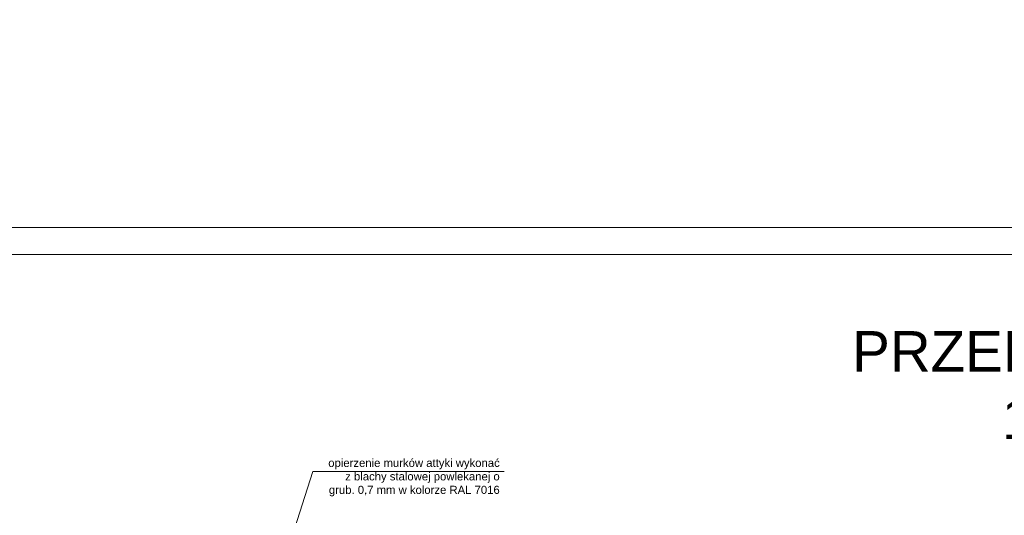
# Model space of a CAD drawing. Header units: millimetres. Extents: x 6197 to 108098, y 4257 to 29730.
# Tile 88 of 148: x 39542 to 41367, y 12000 to 12919. Entities that reach past the tile are written whole.
import ezdxf

# ---------------------------------------------------------------- set-up
doc = ezdxf.new("R2010")
doc.units = ezdxf.units.MM
doc.layers.add('R-TAB', color=1, linetype='Continuous')
doc.styles.get("Standard").update_dxf_attribs({"font": 'arial.ttf'})

msp = doc.modelspace()

# ---------------------------------------------------------------- linework, layer by layer
at = {"color": 3, "lineweight": 0}
msp.add_line((38184.313, 12533.758), (42384.313, 12533.758), dxfattribs=at)
at = {"lineweight": 0}
for p, q in [((38234.313, 12483.758), (42334.313, 12483.758)), ((40439.646, 12081.848), (40085.184, 12081.848))]:
    msp.add_line(p, q, dxfattribs=at)
at = {"lineweight": 20}
msp.add_line((40085.184, 12081.848), (40017.39, 11869.398), dxfattribs=at)

# ---------------------------------------------------------------- texts
at = {"insert": (40431.707, 12105.044), "char_height": 15, "attachment_point": 3}
msp.add_mtext_dynamic_manual_height_columns('\\A1;opierzenie murków attyki wykonać ^Jz blachy stalowej powlekanej o grub. 0,7 mm w kolorze RAL 7016', width=325.21111, gutter_width=12.5, heights=[0], dxfattribs=at)
at = {"layer": 'R-TAB', "color": 0, "ltscale": 24, "char_height": 75, "attachment_point": 1}
for s, insert, width in [('\\pi611.54556;ELEWACJE 1:100', (10063.11, 12918.034), 2065.84351), ('\\pi425.32455;RZUT PRZYZIEMIA 1:100', (21086.975, 12866.158), 2065.84351), ('\\pi553.40265;RZUT DACHU 1:100', (29238.618, 12807.619), 2065.84351), ('\\pi331.69293;PRZEKRÓJ  B-B\\P\\pi577.59163; 1:100', (34900.648, 12340.321), 1441.47248), ('\\pi328.82799;PRZEKRÓJ  A-A\\P\\pi577.59163; 1:100', (40756.386, 12341.91), 1441.47248)]:
    msp.add_mtext(s, dxfattribs=dict(at, insert=insert, width=width))

doc.saveas('drawing.dxf')
